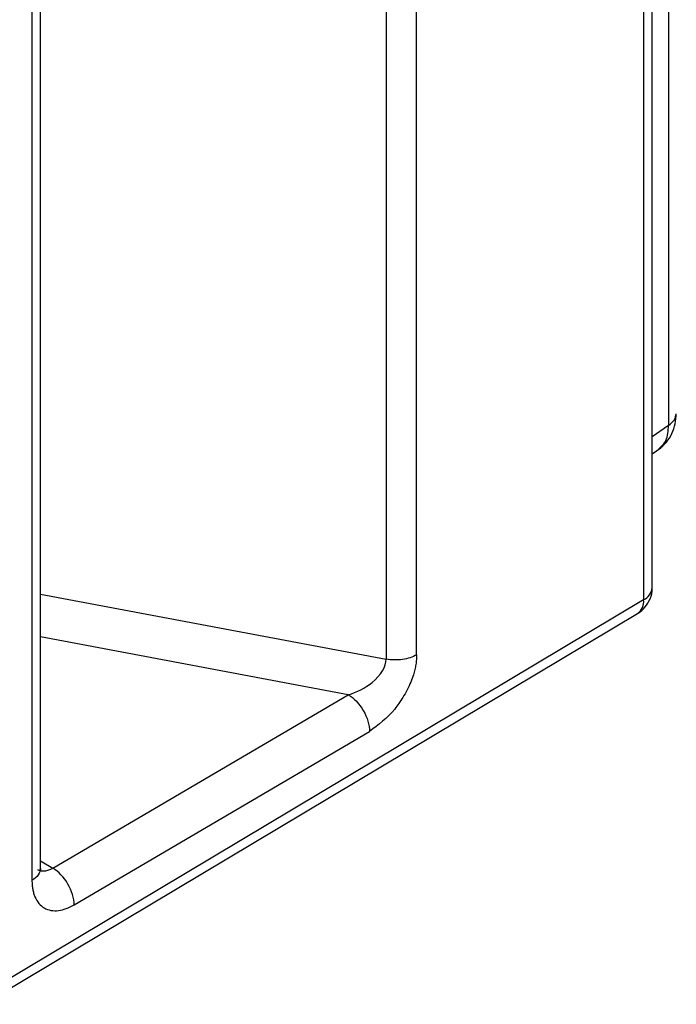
# Model space of a CAD drawing. Header units: millimetres. Extents: x 13 to 546, y 13 to 419.
# Tile 21 of 30: x 307 to 318, y 264 to 281. Entities that reach past the tile are written whole.
import ezdxf

# ---------------------------------------------------------------- set-up
doc = ezdxf.new("R2010")
doc.units = ezdxf.units.MM
doc.header["$LTSCALE"] = 2

msp = doc.modelspace()

# ---------------------------------------------------------------- linework, layer by layer
for p, q in [((317.1516, 271.0898), (317.1516, 290.4495)), ((317.0082, 290.2472), (317.0082, 270.8875)), ((317.4234, 290.1682), (317.4234, 273.7884)), ((312.7283, 286.6561), (312.7283, 269.8997)), ((313.2352, 269.9727), (313.2352, 286.7291)), ((306.9829, 266.4205), (306.9829, 283.1716)), ((306.8395, 282.9693), (306.8395, 266.2182)), ((317.4234, 273.7884), (317.1516, 273.5968)), ((317.1516, 273.3148), (317.2974, 273.4176)), ((317.0082, 270.8875), (306.1407, 264.3929)), ((306.9829, 270.9836), (312.7283, 269.8997)), ((306.0286, 264.1588), (316.9081, 270.6606)), ((312.0982, 269.3079), (306.9829, 270.2729)), ((307.187, 266.4223), (312.0982, 269.3079)), ((307.5405, 265.8135), (312.4518, 268.6991)), ((306.9829, 266.5443), (307.187, 266.4223)), ((306.9758, 266.3828), (306.9829, 266.4206))]:
    msp.add_line(p, q)
for centre, radius, start, end in [((316.9033, 271.1139), 0.2495, 294.87882, 354.47249), ((316.7603, 270.8614), 0.2493, 306.3603, 6.0136)]:
    msp.add_arc(centre, radius, start, end)
for points, knots in [([(317.2642, 273.3949), (317.3076, 273.431), (317.3934, 273.5023), (317.4824, 273.6488), (317.5406, 273.8101), (317.5481, 273.9253), (317.5518, 273.9815)], [0, 0, 0, 0, 0.2612264, 0.5171118, 0.7641567, 1, 1, 1, 1]), ([(317.4234, 273.7884), (317.4617, 273.8183), (317.5356, 273.8759), (317.545, 273.9473), (317.5495, 273.9818)], [0, 0, 0, 0, 0.5176784, 1, 1, 1, 1]), ([(317.2628, 273.4028), (317.3083, 273.4421), (317.4062, 273.5267), (317.4174, 273.6972), (317.4234, 273.7884)], [0, 0, 0, 0, 0.4646574, 1, 1, 1, 1]), ([(316.9077, 270.6614), (316.9109, 270.663), (316.9583, 270.6868), (317.0397, 270.7633), (317.1223, 270.9024), (317.1611, 271.0228), (317.1501, 271.0855), (317.1493, 271.0898)], [0, 0, 0, 0, 0.0213542, 0.3096188, 0.6286131, 0.9744569, 1, 1, 1, 1]), ([(312.0982, 269.3079), (312.2406, 269.3494), (312.5724, 269.5205), (312.7294, 269.7777), (312.7283, 269.8997)], [4.7316091, 4.7316091, 4.7316091, 4.7316091, 5.4030806, 6.2983759, 6.2983759, 6.2983759, 6.2983759]), ([(313.2352, 269.9727), (313.2345, 269.9467), (313.2331, 269.8947), (313.2221, 269.8122), (313.2049, 269.7274), (313.1783, 269.6296), (313.1212, 269.4716), (313.0199, 269.2744), (312.8008, 268.9596), (312.5981, 268.8084), (312.4518, 268.6991)], [0, 0, 0, 0, 0.0567937, 0.1136903, 0.1708772, 0.228487, 0.3084676, 0.4833107, 0.6268283, 1, 1, 1, 1]), ([(313.2352, 269.9727), (313.171, 269.935), (313.0885, 269.9078), (312.9107, 269.8822), (312.8156, 269.8838), (312.7283, 269.8997)], [0, 0, 0, 0, 0.5, 0.5, 1, 1, 1, 1]), ([(312.0982, 269.3079), (312.1911, 269.2543), (312.283, 269.1577), (312.4138, 268.9326), (312.4518, 268.8054), (312.4518, 268.6991)], [0, 0, 0, 0, 0.5, 0.5, 1, 1, 1, 1]), ([(307.187, 266.4223), (307.1626, 266.4093), (307.1144, 266.3835), (307.0459, 266.3699), (306.9857, 266.3729), (306.9534, 266.3898), (306.9382, 266.3978)], [0, 0, 0, 0, 0.2637365, 0.5218879, 0.7744616, 1, 1, 1, 1]), ([(307.5405, 265.8135), (307.5405, 265.9198), (307.5025, 266.047), (307.3718, 266.2722), (307.2798, 266.3687), (307.187, 266.4223)], [0, 0, 0, 0, 0.5, 0.5, 1, 1, 1, 1]), ([(306.8395, 266.2182), (306.8401, 266.1928), (306.8413, 266.1422), (306.8509, 266.0717), (306.8663, 266.0059), (306.8961, 265.9224), (306.9503, 265.8317), (307.0414, 265.7557), (307.1528, 265.7147), (307.2774, 265.7135), (307.4083, 265.744), (307.4964, 265.7904), (307.5405, 265.8135)], [0, 0, 0, 0, 0.0602583, 0.1200187, 0.1798203, 0.2402014, 0.3699854, 0.5001121, 0.6299004, 0.7600345, 0.8799319, 1, 1, 1, 1])]:
    msp.add_open_spline(points, degree=3, knots=knots)
msp.add_open_spline([(306.9829, 266.4205), (306.9829, 266.3458), (306.9303, 266.2715), (306.8395, 266.2182)], degree=3)

doc.saveas('drawing.dxf')
